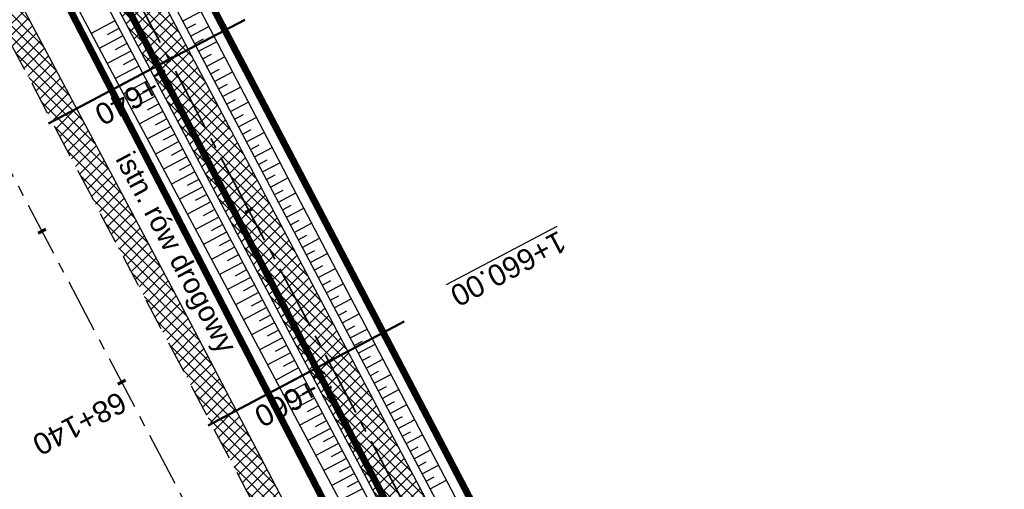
# Model space of a CAD drawing. Header units: metres. Extents: x 7529682 to 7533711, y 5721195 to 5727842.
# Tile 146 of 232: x 7530475 to 7530532, y 5726323 to 5726351. Entities that reach past the tile are written whole.
import ezdxf

# ---------------------------------------------------------------- set-up
doc = ezdxf.new("R2010")
doc.units = ezdxf.units.M
for name, pattern in [('817-dzialki-09-05-04$0$HIDDEN', [0.375, 0.25, -0.125]), ('ACAD_ISO05W100', [33, 24, -3, 0, -3, 0, -3]), ('CENTER', [50.8, 31.75, -6.35, 6.35, -6.35]), ('CENTER2', [28.575, 19.05, -3.175, 3.175, -3.175]), ('HIDDEN', [9.525, 6.35, -3.175])]:
    doc.linetypes.add(name, pattern=pattern)
for name, color, linetype in [('C-DROGI-SYTUACJA', 7, 'Continuous'), ('C-DROGI-SYTUACJA-ETYKIETY', 7, 'Continuous'), ('D-hatch-pobocza', 131, 'Continuous'), ('D-pobocza', 60, 'Continuous'), ('D-rowy', 160, 'Continuous'), ('D-skarpa', 2, 'Continuous'), ('D-skarpa-kreskowanie', 2, 'Continuous')]:
    doc.layers.add(name, color=color, linetype=linetype)
for name, color, linetype, lineweight, true_color in [('D-hatch-ciag-pieszo-rowerowy', 7, 'Continuous', 13, 0xff9f80), ('D-LR-etap-III', 7, '817-dzialki-09-05-04$0$HIDDEN', 50, 0x00008f), ('D-przekroje-pop', 7, 'Continuous', 50, 0x000099)]:
    doc.layers.add(name, color=color, linetype=linetype, lineweight=lineweight, true_color=true_color)
for name, color, linetype, lineweight in [('D-krawędzie', 3, 'Continuous', 30), ('D-obrzeża', 2, 'Continuous', 30), ('D-opisy', 2, 'Continuous', 30), ('D-oś', 10, 'CENTER', 30), ('D-pas-drogowy', 7, 'ACAD_ISO05W100', 50)]:
    doc.layers.add(name, color=color, linetype=linetype, lineweight=lineweight)
doc.layers.add('poprzeczki', color=7, linetype='Continuous', true_color=0x0000c7)
doc.styles.get("Standard").update_dxf_attribs({"font": 'arial.ttf'})
pattern_1 = [(45, (0, 0), (-0.33675960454, 0.33675960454), []), (135, (0, 0), (-0.33675960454, -0.33675960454), [])]

# ---------------------------------------------------------------- blocks, each defined once
blk = doc.blocks.new('AeccTickLine')
at = {"color": 0, "linetype": 'ByBlock', "lineweight": -2}
blk.add_line((0, 1), (0, -1), dxfattribs=at)

msp = doc.modelspace()

# ---------------------------------------------------------------- hatches: boundary and pattern name
at = {"layer": 'D-hatch-ciag-pieszo-rowerowy'}
h = msp.add_hatch(dxfattribs=at)
h.set_pattern_fill('ANSI37', color=256, scale=0.15, style=0)
h.set_pattern_definition(pattern_1)
h.paths.add_polyline_path([(7530404.057, 5726502.584), (7530380.911, 5726546.861), (7530371.746, 5726564.106), (7530368.841, 5726564.244), (7530378.7, 5726545.696), (7530401.842, 5726501.425), (7530423.333, 5726460.444), (7530443.712, 5726421.565), (7530466.681, 5726377.574), (7530482.337, 5726347.963), (7530485.291, 5726347.724), (7530468.894, 5726378.737), (7530445.927, 5726422.724), (7530425.547, 5726461.605)])
h = msp.add_hatch(dxfattribs=at)
h.set_pattern_fill('ANSI37', color=256, scale=0.15, style=0)
h.set_pattern_definition(pattern_1)
edge = h.paths.add_edge_path()
edge.add_line((7530579.999, 5726163.494), (7530582.284, 5726164.519))
edge.add_line((7530582.284, 5726164.519), (7530574.938, 5726178.434))
edge.add_arc((7530619.154, 5726201.777), 50, 202.668, 207.83183, ccw=False)
edge.add_line((7530573.016, 5726182.508), (7530570.15, 5726189.371))
edge.add_arc((7530524.012, 5726170.102), 50, 22.668, 27.59344)
edge.add_line((7530568.325, 5726193.262), (7530565.111, 5726199.411))
edge.add_arc((7530529.661, 5726180.883), 40, 27.59344, 33.13089)
edge.add_line((7530563.158, 5726202.745), (7530555.511, 5726214.462))
edge.add_arc((7530589.008, 5726236.325), 40, 208.44752, 213.13089, ccw=False)
edge.add_line((7530553.837, 5726217.27), (7530543.028, 5726237.223))
edge.add_line((7530543.028, 5726237.223), (7530528.099, 5726266.319))
edge.add_line((7530528.099, 5726266.319), (7530507.524, 5726305.704))
edge.add_line((7530507.524, 5726305.704), (7530488.366, 5726341.909))
edge.add_line((7530488.366, 5726341.909), (7530485.291, 5726347.724))
edge.add_line((7530485.291, 5726347.724), (7530482.337, 5726347.963))
edge.add_line((7530482.337, 5726347.963), (7530486.156, 5726340.739))
edge.add_line((7530486.156, 5726340.739), (7530505.312, 5726304.54))
edge.add_line((7530505.312, 5726304.54), (7530525.878, 5726265.169))
edge.add_line((7530525.878, 5726265.169), (7530540.816, 5726236.057))
edge.add_line((7530540.816, 5726236.057), (7530551.688, 5726215.99))
edge.add_arc((7530586.858, 5726235.044), 40, 208.44752, 213.13089)
edge.add_line((7530553.361, 5726213.182), (7530560.998, 5726201.48))
edge.add_arc((7530527.501, 5726179.618), 40, 27.59344, 33.13089, ccw=False)
edge.add_line((7530562.951, 5726198.146), (7530566.06, 5726192.199))
edge.add_arc((7530521.747, 5726169.039), 50, 22.668, 27.59344, ccw=False)
edge.add_line((7530567.884, 5726188.309), (7530570.753, 5726181.44))
edge.add_arc((7530616.891, 5726200.71), 50, 202.668, 207.83183)
edge.add_line((7530572.675, 5726177.366), (7530579.999, 5726163.494))
at = {"layer": 'D-hatch-pobocza'}
h = msp.add_hatch(dxfattribs=at)
h.set_pattern_fill('ANSI37', color=256, scale=0.15, style=0)
h.set_pattern_definition(pattern_1)
h.paths.add_polyline_path([(7530484.05, 5726334.34), (7530471.92, 5726357.11), (7530458.95, 5726381.07), (7530447.57, 5726403.23), (7530435.55, 5726425.46), (7530424.34, 5726446.96), (7530408.22, 5726477.68), (7530396.72, 5726499.26), (7530381.74, 5726527.87), (7530371.44, 5726547.5), (7530359.58, 5726569.81), (7530349.42, 5726588.72), (7530332.29, 5726621.37), (7530323.72, 5726638.05), (7530306.54, 5726670.82), (7530298.56, 5726686.33), (7530287.26, 5726707.54), (7530284.291, 5726713.261), (7530282.67, 5726712.404), (7530284.501, 5726708.94), (7530291.376, 5726695.94), (7530296.046, 5726687.107), (7530304.464, 5726671.187), (7530316.604, 5726648.181), (7530333.058, 5726617.014), (7530350.004, 5726585.006), (7530367.258, 5726552.316), (7530385.763, 5726517.235), (7530404.054, 5726482.546), (7530421.087, 5726450.182), (7530442.442, 5726409.661), (7530463.421, 5726369.85), (7530489.269, 5726320.828), (7530506.412, 5726288.291), (7530524.315, 5726254.784), (7530540.549, 5726224.891), (7530548.273, 5726210.669), (7530551.697, 5726207.035), (7530543.21, 5726222.9), (7530538.34, 5726232.11), (7530533.7, 5726240.35), (7530511.95, 5726280.97), (7530499.24, 5726305.31)])

# ---------------------------------------------------------------- linework, layer by layer
at = {"layer": 'C-DROGI-SYTUACJA', "color": 10, "linetype": 'CENTER2', "lineweight": 35, "ltscale": 0.2}
msp.add_lwpolyline([(7530444.82, 5726422.144), (7530467.787, 5726378.156), (7530487.261, 5726341.324), (7530506.418, 5726305.122), (7530526.989, 5726265.744), (7530541.922, 5726236.64), (7530552.763, 5726216.63, 0.020438), (7530554.436, 5726213.822), (7530562.078, 5726202.113, -0.024166), (7530564.031, 5726198.778), (7530567.392, 5726192.349, -0.021495), (7530568.851, 5726189.237), (7530572.059, 5726181.558, 0.022535), (7530573.596, 5726178.299), (7530581.269, 5726163.764, 0.096558), (7530584.871, 5726159.294), (7530589.549, 5726155.354, -0.108108), (7530591.633, 5726152.643), (7530599.06, 5726136.869, -0.193566), (7530599.404, 5726130.909), (7530599.097, 5726129.998, 0.223174), (7530599.583, 5726125.774), (7530602.576, 5726120.93, -0.017191)], format="xyb", dxfattribs=at)
at = {"layer": 'D-krawędzie', "linetype": 'HIDDEN', "ltscale": 0.3}
msp.add_lwpolyline([(7530304.464, 5726671.187), (7530316.604, 5726648.181), (7530333.058, 5726617.014), (7530350.004, 5726585.006), (7530367.258, 5726552.316), (7530385.763, 5726517.235), (7530404.054, 5726482.546), (7530421.087, 5726450.182), (7530442.442, 5726409.661), (7530463.421, 5726369.85), (7530489.269, 5726320.828), (7530506.412, 5726288.291), (7530524.315, 5726254.784), (7530540.549, 5726224.891), (7530548.24, 5726210.73)], dxfattribs=at)
at = {"layer": 'D-LR-etap-III', "ltscale": 10, "flags": 128}
msp.add_lwpolyline([(7531750.474, 5723895.103, 0.4, 0.4, 0), (7531750.505, 5723895.13, 0.4, 0.4, 0), (7531682.71, 5724022.92, 0.4, 0.4, 0), (7531619.177, 5724147.204, 0.4, 0.4, 0), (7531592.309, 5724198.489, 0.4, 0.4, 0), (7531553.264, 5724272.919, 0.4, 0.4, 0), (7531504.02, 5724366.79, 0.4, 0.4, 0), (7531482.09, 5724407.62, 0.4, 0.4, 0), (7531412.35, 5724541.183, 0.4, 0.4, 0), (7531388.464, 5724586.93, 0.4, 0.4, 0), (7531345.12, 5724669.94, 0.4, 0.4, 0), (7531127.66, 5725081.67, 0.4, 0.4, 0), (7531059.253, 5725211.041, 0.4, 0.4, 0), (7531008.007, 5725307.954, 0.4, 0.4, 0), (7530964.182, 5725390.836, 0.4, 0.4, 0), (7530914.557, 5725484.684, 0.4, 0.4, 0), (7530865.243, 5725577.494, 0.4, 0.4, 0), (7530840.085, 5725624.059, 0.4, 0.4, 0), (7530802.56, 5725694.925, 0.4, 0.4, 0), (7530755.54, 5725787.51, 0.4, 0.4, 0), (7530708.718, 5725876.303, 0.4, 0.4, 0), (7530695.12, 5725902.09, 0.4, 0.4, 0), (7530642.914, 5726001.078, 0.4, 0.4, 0), (7530634.935, 5726016.147, 0.4, 0.4, 0), (7530610.82, 5726061.93, 0.4, 0.4, 0), (7530610.82, 5726061.93, 0.4, 0.4, 0), (7530607.21, 5726063.51, 0.4, 0.4, 0), (7530597.42, 5726080.68, 0.4, 0.4, 0), (7530591.16, 5726088.44, 0.4, 0.4, 0), (7530581.28, 5726107.21, 0.4, 0.4, 0), (7530571.29, 5726130.56, 0.4, 0.4, 0), (7530549.555, 5726171.527, 0.4, 0.4, 0), (7530531.014, 5726206.474, 0.4, 0.4, 0), (7530516.461, 5726236.017, 0.4, 0.4, 0), (7530500.799, 5726266.141, 0.4, 0.4, 0), (7530491.35, 5726283.94, 0.4, 0.4, 0), (7530482.4, 5726303.41, 0.4, 0.4, 0), (7530482.4, 5726303.41, 0.4, 0.4, 0), (7530450.41, 5726357.28, 0.4, 0.4, 0), (7530397.759, 5726458.5, 0.4, 0.4, 0), (7530334.708, 5726583.665, 0.4, 0.4, 0), (7530303.939, 5726645.168, 0.4, 0.4, 0), (7530300.51, 5726651.778, 0.4, 0.4, 0), (7530289.214, 5726671.967, 0.4, 0.4, 0), (7530281.54, 5726685.57, 0.4, 0.4, 0), (7530261.371, 5726724.163, 0.4, 0.4, 0), (7530254.03, 5726738.21, 0.4, 0.4, 0), (7530197.22, 5726845.06, 0.4, 0.4, 0), (7530194.71, 5726849.15, 0.4, 0.4, 0), (7530195.92, 5726850.75, 0.4, 0.4, 0), (7530170.547, 5726892.961, 0.4, 0.4, 0), (7530143.175, 5726945.066, 0.4, 0.4, 0), (7530105.06, 5727018.32, 0.4, 0.4, 0), (7530100.06, 5727027.16, 0.4, 0.4, 0), (7530062.319, 5727099.625, 0.4, 0.4, 0), (7530015.379, 5727189.42, 0.4, 0.4, 0), (7529983.208, 5727250.207, 0.4, 0.4, 0), (7529953.284, 5727306.747, 0.4, 0.4, 0), (7529900.671, 5727406.159, 0.4, 0.4, 0), (7529890.63, 5727425.131, 0.4, 0.4, 0), (7529875.155, 5727454.426, 0.4, 0.4, 0), (7529857.56, 5727487.787, 0.4, 0.4, 0), (7529835.194, 5727530.193, 0.4, 0.4, 0), (7529811.741, 5727574.662, 0.4, 0.4, 0), (7529792.102, 5727611.923, 0.4, 0.4, 0), (7529768.066, 5727657.47, 0.4, 0.4, 0), (7529755.211, 5727682.131, 0.4, 0.4, 0), (7529753.31, 5727681.13, 0.4, 0.4, 0), (7529739.21, 5727707.77, 0.4, 0.4, 0), (7529735.395, 5727711.252, 0.4, 0.4, 0), (7529725.42, 5727730.2, 0.4, 0.4, 0), (7529723.55, 5727729.88, 0.4, 0.4, 0), (7529695.567, 5727782.932, 0.4, 0.4, 0), (7529717.68, 5727794.024, 0.4, 0.4, 0), (7529736.275, 5727758.647, 0.4, 0.4, 0), (7529736.275, 5727758.647, 0.4, 0.4, 0), (7529744.511, 5727750.406, 0.4, 0.4, 0), (7529744.511, 5727750.406, 0.4, 0.4, 0), (7529750.283, 5727738.55, 0.4, 0.4, 0), (7529777.109, 5727687.569, 0.4, 0.4, 0), (7529796.515, 5727651.33, 0.4, 0.4, 0), (7529814.938, 5727616.793, 0.4, 0.4, 0), (7529839.007, 5727572.304, 0.4, 0.4, 0), (7529860.618, 5727532.509, 0.4, 0.4, 0), (7529882.349, 5727491.504, 0.4, 0.4, 0), (7529904.865, 5727449.096, 0.4, 0.4, 0), (7529920.747, 5727418.885, 0.4, 0.4, 0), (7529946.677, 5727368.547, 0.4, 0.4, 0), (7529972.025, 5727320.573, 0.4, 0.4, 0), (7529987.74, 5727290.153, 0.4, 0.4, 0), (7529996.497, 5727273.662, 0.4, 0.4, 0), (7530017.541, 5727234.203, 0.4, 0.4, 0), (7530033.054, 5727204.864, 0.4, 0.4, 0), (7530051.623, 5727170.223, 0.4, 0.4, 0), (7530069.277, 5727137.016, 0.4, 0.4, 0), (7530089.385, 5727097.534, 0.4, 0.4, 0), (7530109.713, 5727060.747, 0.4, 0.4, 0), (7530136.77, 5727011.64, 0.4, 0.4, 0), (7530162.447, 5726962.744, 0.4, 0.4, 0), (7530187.674, 5726916.992, 0.4, 0.4, 0), (7530207.821, 5726879.335, 0.4, 0.4, 0), (7530230.626, 5726834.519, 0.4, 0.4, 0), (7530262.288, 5726776.618, 0.4, 0.4, 0), (7530277.51, 5726760.213, 0.4, 0.4, 0), (7530286.037, 5726744.107, 0.4, 0.4, 0), (7530288.097, 5726735.884, 0.4, 0.4, 0), (7530290.394, 5726725.047, 0.4, 0.4, 0), (7530296.177, 5726713.583, 0.4, 0.4, 0), (7530302.726, 5726701.182, 0.4, 0.4, 0), (7530325.685, 5726657.466, 0.4, 0.4, 0), (7530343.244, 5726623.649, 0.4, 0.4, 0), (7530360.23, 5726591.747, 0.4, 0.4, 0), (7530383.209, 5726548.059, 0.4, 0.4, 0), (7530406.018, 5726503.606, 0.4, 0.4, 0), (7530427.465, 5726462.62, 0.4, 0.4, 0), (7530447.928, 5726424.388, 0.4, 0.4, 0), (7530471.127, 5726379.921, 0.4, 0.4, 0), (7530490.501, 5726343.033, 0.4, 0.4, 0), (7530509.499, 5726306.733, 0.4, 0.4, 0), (7530529.89, 5726267.244, 0.4, 0.4, 0), (7530543.852, 5726238.99, 0.4, 0.4, 0), (7530554.809, 5726218.944, 0.4, 0.4, 0), (7530559.027, 5726212.223, 0.4, 0.4, 0), (7530563.061, 5726206.41, 0.4, 0.4, 0), (7530566.934, 5726200.464, 0.4, 0.4, 0), (7530569.771, 5726194.902, 0.4, 0.4, 0), (7530571.473, 5726191.282, 0.4, 0.4, 0), (7530572.839, 5726188.025, 0.4, 0.4, 0), (7530575.295, 5726182.035, 0.4, 0.4, 0), (7530579.737, 5726173.306, 0.4, 0.4, 0), (7530583.3, 5726167.41, 0.4, 0.4, 0), (7530593.4, 5726163.33, 0.4, 0.4, 0), (7530598.618, 5726155.264, 0.4, 0.4, 0), (7530608.258, 5726140.497, 0.4, 0.4, 0), (7530603.27, 5726136.83, 0.4, 0.4, 0), (7530606.53, 5726131.84, 0.4, 0.4, 0), (7530604.239, 5726124.217, 0.4, 0.4, 0), (7530605.847, 5726121.63, 0.4, 0.4, 0), (7530608.972, 5726116.164, 0.4, 0.4, 0), (7530618.114, 5726097.791, 0.4, 0.4, 0), (7530651.213, 5726034.96, 0.4, 0.4, 0), (7530670.244, 5725998.611, 0.4, 0.4, 0), (7530698.075, 5725945.953, 0.4, 0.4, 0), (7530716.506, 5725911.305, 0.4, 0.4, 0), (7530735.223, 5725875.667, 0.4, 0.4, 0), (7530752.504, 5725842.155, 0.4, 0.4, 0), (7530778.311, 5725793.501, 0.4, 0.4, 0), (7530797.5, 5725756.382, 0.4, 0.4, 0), (7530812.519, 5725728.289, 0.4, 0.4, 0), (7530820.039, 5725713.16, 0.4, 0.4, 0), (7530822.422, 5725710.194, 0.4, 0.4, 0), (7530833.155, 5725688.801, 0.4, 0.4, 0), (7530849.629, 5725656.159, 0.4, 0.4, 0), (7530867.983, 5725621.964, 0.4, 0.4, 0), (7530872.63, 5725612.888, 0.4, 0.4, 0), (7530880.354, 5725597.595, 0.4, 0.4, 0), (7530883.839, 5725593.389, 0.4, 0.4, 0), (7530891.782, 5725587.763, 0.4, 0.4, 0), (7530895.039, 5725584.281, 0.4, 0.4, 0), (7530897.034, 5725580.941, 0.4, 0.4, 0), (7530900.952, 5725579.946, 0.4, 0.4, 0), (7530904.81, 5725571.977, 0.4, 0.4, 0), (7530903.682, 5725568.566, 0.4, 0.4, 0), (7530908.901, 5725558.845, 0.4, 0.4, 0), (7530910.252, 5725545.672, 0.4, 0.4, 0), (7530912.873, 5725538.646, 0.4, 0.4, 0), (7530945.278, 5725478.464, 0.4, 0.4, 0), (7530959.692, 5725450.246, 0.4, 0.4, 0), (7531002.827, 5725368.192, 0.4, 0.4, 0), (7531044.704, 5725290.314, 0.4, 0.4, 0), (7531064.099, 5725253.213, 0.4, 0.4, 0), (7531083.01, 5725216.678, 0.4, 0.4, 0), (7531113.013, 5725158.466, 0.4, 0.4, 0), (7531137.364, 5725113.071, 0.4, 0.4, 0), (7531150.831, 5725086.712, 0.4, 0.4, 0), (7531159.746, 5725076.641, 0.4, 0.4, 0), (7531166.31, 5725074.58, 0.4, 0.4, 0), (7531172.29, 5725062.58, 0.4, 0.4, 0), (7531170.59, 5725055.606, 0.4, 0.4, 0), (7531173.733, 5725044.081, 0.4, 0.4, 0), (7531215.342, 5724964.86, 0.4, 0.4, 0), (7531238.054, 5724921.685, 0.4, 0.4, 0), (7531262.39, 5724875.283, 0.4, 0.4, 0), (7531295.587, 5724811.266, 0.4, 0.4, 0), (7531348.488, 5724712.363, 0.4, 0.4, 0), (7531363.741, 5724682.684, 0.4, 0.4, 0), (7531366.987, 5724675.865, 0.4, 0.4, 0), (7531382.541, 5724646.111, 0.4, 0.4, 0), (7531401.299, 5724610.875, 0.4, 0.4, 0), (7531428.965, 5724558.862, 0.4, 0.4, 0), (7531449.111, 5724520.398, 0.4, 0.4, 0), (7531477.293, 5724465.831, 0.4, 0.4, 0), (7531500.996, 5724421.113, 0.4, 0.4, 0), (7531512.122, 5724400.549, 0.4, 0.4, 0), (7531513.782, 5724396.757, 0.4, 0.4, 0), (7531526.32, 5724379.39, 0.4, 0.4, 0), (7531566.784, 5724302.736, 0.4, 0.4, 0), (7531578.579, 5724282.775, 0.4, 0.4, 0), (7531584.233, 5724273.111, 0.4, 0.4, 0), (7531590.109, 5724263.508, 0.4, 0.4, 0), (7531593.028, 5724258.771, 0.4, 0.4, 0), (7531595.712, 5724254.227, 0.4, 0.4, 0), (7531601.66, 5724243.898, 0.4, 0.4, 0), (7531606.098, 5724235.986, 0.4, 0.4, 0), (7531609.382, 5724230.799, 0.4, 0.4, 0), (7531611.58, 5724227.671, 0.4, 0.4, 0), (7531612.708, 5724225.864, 0.4, 0.4, 0), (7531618.665, 5724214.481, 0.4, 0.4, 0), (7531619.886, 5724212.334, 0.4, 0.4, 0), (7531620.932, 5724210.787, 0.4, 0.4, 0), (7531623.519, 5724207.112, 0.4, 0.4, 0), (7531626.144, 5724203.613, 0.4, 0.4, 0), (7531632.023, 5724196.486, 0.4, 0.4, 0), (7531653.949, 5724152.618, 0.4, 0.4, 0), (7531656.751, 5724143.104, 0.4, 0.4, 0), (7531659.614, 5724133.255, 0.4, 0.4, 0), (7531661.627, 5724128.646, 0.4, 0.4, 0.010938), (7531674.315, 5724101.435, 0.4, 0.4, 0), (7531685.138, 5724081.408, 0.4, 0.4, 0), (7531692.16, 5724066.277, 0.4, 0.4, 0), (7531699.662, 5724051.388, 0.4, 0.4, 0), (7531704.481, 5724040.809, 0.4, 0.4, 0), (7531704.481, 5724040.809, 0.4, 0.4, 0), (7531704.401, 5724037.369, 0.4, 0.4, 0), (7531720.384, 5724003.441, 0.4, 0.4, 0), (7531728.799, 5723986.206, 0.4, 0.4, 0), (7531733.238, 5723977.193, 0.4, 0.4, 0), (7531736.75, 5723969.505, 0.4, 0.4, 0), (7531737.336, 5723968.519, 0.4, 0.4, 0), (7531738.285, 5723967.699, 0.4, 0.4, 0), (7531742.181, 5723962.346, 0.4, 0.4, 0), (7531744.286, 5723958.616, 0.4, 0.4, 0), (7531755.393, 5723944.193, 0.4, 0.4, 0), (7531758.69, 5723936.76, 0.4, 0.4, 0), (7531780.08, 5723929.25, 0.4, 0.4, 0), (7531792.612, 5723906.338, 0.4, 0.4, 0), (7531792.612, 5723906.338, 0.4, 0.4, 0), (7531756.962, 5723883.055, 0.4, 0.4, 0), (7531750.46, 5723895.13, 0.4, 0.4, 0), (7531750.46, 5723895.13, 0, 0, 0)], format="xyseb", dxfattribs=at)
at = {"layer": 'D-obrzeża'}
for points in [[(7530445.927, 5726422.724), (7530468.894, 5726378.737), (7530488.366, 5726341.909), (7530507.524, 5726305.704), (7530528.099, 5726266.319), (7530543.028, 5726237.223), (7530553.837, 5726217.27, 0.020438), (7530555.511, 5726214.462), (7530563.158, 5726202.745, -0.024166), (7530565.111, 5726199.411), (7530568.325, 5726193.262, -0.021495), (7530570.15, 5726189.371), (7530573.016, 5726182.508, 0.022535), (7530574.938, 5726178.434), (7530582.467, 5726164.173, 0.144123), (7530586.407, 5726160.127), (7530591.402, 5726157.316, -0.143266), (7530593.364, 5726155.308), (7530594.228, 5726153.684)], [(7530443.712, 5726421.565), (7530466.681, 5726377.574), (7530486.156, 5726340.739), (7530505.312, 5726304.54), (7530525.878, 5726265.169), (7530540.816, 5726236.057), (7530551.688, 5726215.99, 0.020438), (7530553.361, 5726213.182), (7530560.998, 5726201.48, -0.024166), (7530562.951, 5726198.146), (7530566.06, 5726192.199, -0.021495), (7530567.884, 5726188.309), (7530570.753, 5726181.44, 0.022535), (7530572.675, 5726177.366), (7530580.714, 5726162.138, 0.101584), (7530584.546, 5726157.479), (7530584.686, 5726157.365, -0.100735), (7530588.495, 5726152.75), (7530588.874, 5726152.037)]]:
    msp.add_lwpolyline(points, format="xyb", dxfattribs=at)
at = {"layer": 'D-oś', "ltscale": 0.1}
msp.add_lwpolyline([(7530594.845, 5726110.895), (7530540.21, 5726214.45), (7530503.32, 5726286.651), (7530486.173, 5726319.196), (7530460.325, 5726368.218), (7530439.346, 5726408.03), (7530417.989, 5726448.552), (7530400.958, 5726480.914), (7530382.667, 5726515.602), (7530364.162, 5726550.682), (7530346.91, 5726583.371), (7530329.964, 5726615.378), (7530313.508, 5726646.548), (7530301.37, 5726669.551)], dxfattribs=at)
at = {"layer": 'D-pas-drogowy', "ltscale": 0.2, "flags": 128}
msp.add_lwpolyline([(7531633.019, 5724182.834, 0.4, 0.4, 0), (7531617.559, 5724211.608, 0.4, 0.4, 0), (7531566.784, 5724302.736, 0.4, 0.4, 0), (7531538.419, 5724356.47, 0.4, 0.4, 0), (7531526.32, 5724379.39, 0.4, 0.4, 0), (7531516.102, 5724393.607, 0.4, 0.4, 0.001485), (7531513.78, 5724396.838, 0.4, 0.4, 0), (7531501.87, 5724413.41, 0.4, 0.4, 0), (7531474.926, 5724464.508, 0.4, 0.4, 0), (7531446.2, 5724518.992, 0.4, 0.4, 0), (7531424.962, 5724559.262, 0.4, 0.4, 0), (7531398.444, 5724609.566, 0.4, 0.4, 0), (7531379.647, 5724645.216, 0.4, 0.4, 0), (7531365.23, 5724672.56, 0.4, 0.4, 0), (7531341.306, 5724717.915, 0.4, 0.4, 0), (7531312.9, 5724771.789, 0.4, 0.4, 0), (7531292.591, 5724810.307, 0.4, 0.4, 0), (7531259.392, 5724873.271, 0.4, 0.4, 0), (7531233.74, 5724921.923, 0.4, 0.4, 0), (7531203.073, 5724980.092, 0.4, 0.4, 0), (7531173.471, 5725036.225, 0.4, 0.4, 0), (7531168.27, 5725046.09, 0.4, 0.4, 0), (7531172.29, 5725062.58, 0.4, 0.4, 0), (7531166.31, 5725074.58, 0.4, 0.4, 0), (7531150.32, 5725079.6, 0.4, 0.4, 0), (7531141.5, 5725096.43, 0.4, 0.4, 0), (7531109.312, 5725157.814, 0.4, 0.4, 0), (7531086.641, 5725201.048, 0.4, 0.4, 0), (7531059.198, 5725253.384, 0.4, 0.4, 0), (7531028.207, 5725312.489, 0.4, 0.4, 0), (7530999.105, 5725367.99, 0.4, 0.4, 0), (7530956.248, 5725449.725, 0.4, 0.4, 0), (7530924.398, 5725510.464, 0.4, 0.4, 0), (7530897.51, 5725561.74, 0.4, 0.4, 0), (7530894.46, 5725566.14, 0.4, 0.4, 0), (7530892.16, 5725570.49, 0.4, 0.4, 0), (7530869.363, 5725613.307, 0.4, 0.4, 0), (7530861.694, 5725627.705, 0.4, 0.4, 0), (7530852.74, 5725644.52, 0.4, 0.4, 0), (7530831.51, 5725684.2, 0.4, 0.4, 0), (7530811.13, 5725722.52, 0.4, 0.4, 0), (7530792.348, 5725757.941, 0.4, 0.4, 0), (7530768.03, 5725803.8, 0.4, 0.4, 0), (7530748.769, 5725840.179, 0.4, 0.4, 0), (7530727.7, 5725879.97, 0.4, 0.4, 0), (7530712.098, 5725909.545, 0.4, 0.4, 0), (7530693.644, 5725944.645, 0.4, 0.4, 0), (7530665.702, 5725997.539, 0.4, 0.4, 0), (7530641.76, 5726042.88, 0.4, 0.4, 0), (7530616.5, 5726091.48, 0.4, 0.4, 0), (7530604.628, 5726114.32, 0.4, 0.4, -0.007763), (7530602.5, 5726118.43, 0.4, 0.4, 0), (7530603.992, 5726123.395, 0.4, 0.4, 0), (7530606.53, 5726131.84, 0.4, 0.4, 0), (7530603.27, 5726136.83, 0.4, 0.4, 0), (7530593.776, 5726151.369, 0.4, 0.4, 0), (7530590.203, 5726156.84, 0.4, 0.4, 0), (7530583.3, 5726167.41, 0.4, 0.4, 0), (7530580.578, 5726170.428, 0.4, 0.4, 0), (7530575.85, 5726175.67, 0.4, 0.4, 0), (7530569.01, 5726186.66, 0.4, 0.4, 0), (7530562.555, 5726199.189, 0.4, 0.4, 0), (7530555.67, 5726211.39, 0.4, 0.4, 0), (7530548.29, 5726224.23, 0.4, 0.4, 0), (7530540.58, 5726237.71, 0.4, 0.4, 0), (7530532.68, 5726252.65, 0.4, 0.4, 0), (7530524.06, 5726269.35, 0.4, 0.4, 0), (7530502.82, 5726309.91, 0.4, 0.4, 0), (7530488.83, 5726336.63, 0.4, 0.4, 0), (7530466.03, 5726380.16, 0.4, 0.4, 0), (7530438.47, 5726432.77, 0.4, 0.4, 0), (7530424.53, 5726459.09, 0.4, 0.4, 0), (7530401.63, 5726502.97, 0.4, 0.4, 0), (7530383.38, 5726538.06, 0.4, 0.4, 0), (7530353.97, 5726593.52, 0.4, 0.4, 0), (7530338.47, 5726622.74, 0.4, 0.4, 0), (7530322.01, 5726653.88, 0.4, 0.4, 0), (7530297.54, 5726700.33, 0.4, 0.4, 0), (7530287.38, 5726719.6, 0.4, 0.4, 0), (7530285.95, 5726722.316, 0.4, 0.4, 0), (7530280.26, 5726733.12, 0.4, 0.4, 0), (7530266.73, 5726758.74, 0.4, 0.4, 0), (7530260.42, 5726770.47, 0.4, 0.4, 0), (7530253.25, 5726783.82, 0.4, 0.4, 0), (7530244.95, 5726799.33, 0.4, 0.4, 0), (7530239.39, 5726808.49, 0.4, 0.4, 0), (7530238.29, 5726807.9, 0.4, 0.4, 0), (7530218.11, 5726850.67, 0.4, 0.4, 0), (7530175.907, 5726928.168, 0.4, 0.4, 0), (7530096.68, 5727076.15, 0.4, 0.4, 0), (7530094.68, 5727079.89, 0.4, 0.4, 0), (7530064.597, 5727135.523, 0.4, 0.4, 0), (7530046.731, 5727168.892, 0.4, 0.4, 0), (7530025.803, 5727208.461, 0.4, 0.4, 0), (7530012.847, 5727232.979, 0.4, 0.4, 0), (7529994.15, 5727268.45, 0.4, 0.4, 0), (7529981.671, 5727291.93, 0.4, 0.4, 0), (7529949.89, 5727351.73, 0.4, 0.4, 0), (7529924.75, 5727399.03, 0.4, 0.4, 0), (7529915.516, 5727417.1, 0.4, 0.4, 0), (7529885.83, 5727475.19, 0.4, 0.4, 0), (7529862.56, 5727519.97, 0.4, 0.4, 0), (7529852.985, 5727538.191, 0.4, 0.4, 0), (7529836.513, 5727569.511, 0.4, 0.4, 0), (7529815.369, 5727609.141, 0.4, 0.4, 0), (7529792.795, 5727651.247, 0.4, 0.4, 0), (7529774.199, 5727685.858, 0.4, 0.4, 0), (7529746.966, 5727736.059, 0.4, 0.4, 0), (7529733.92, 5727757.62, 0.4, 0.4, 0), (7529708.607, 5727806.389, 0.4, 0.4, 0), (7529688.492, 5727796.345, 0.4, 0.4, 0), (7529723.55, 5727729.88, 0.4, 0.4, 0), (7529725.42, 5727730.2, 0.4, 0.4, 0), (7529735.38, 5727711.28, 0.4, 0.4, 0), (7529739.21, 5727707.77, 0.4, 0.4, 0), (7529753.31, 5727681.13, 0.4, 0.4, 0), (7529755.178, 5727682.114, 0.4, 0.4, 0), (7529792.102, 5727611.923, 0.4, 0.4, 0), (7529811.741, 5727574.662, 0.4, 0.4, 0), (7529835.194, 5727530.193, 0.4, 0.4, 0), (7529857.56, 5727487.787, 0.4, 0.4, 0), (7529875.155, 5727454.426, 0.4, 0.4, 0), (7529890.63, 5727425.131, 0.4, 0.4, 0), (7529900.671, 5727406.159, 0.4, 0.4, 0), (7529953.284, 5727306.747, 0.4, 0.4, 0), (7529983.208, 5727250.207, 0.4, 0.4, 0), (7530015.379, 5727189.42, 0.4, 0.4, 0), (7530062.319, 5727099.625, 0.4, 0.4, 0), (7530100.06, 5727027.16, 0.4, 0.4, 0), (7530105.06, 5727018.32, 0.4, 0.4, 0), (7530143.175, 5726945.066, 0.4, 0.4, 0), (7530170.547, 5726892.961, 0.4, 0.4, 0), (7530195.92, 5726850.75, 0.4, 0.4, 0), (7530194.71, 5726849.15, 0.4, 0.4, 0), (7530197.22, 5726845.06, 0.4, 0.4, 0), (7530254.03, 5726738.21, 0.4, 0.4, 0), (7530261.371, 5726724.163, 0.4, 0.4, 0), (7530281.54, 5726685.57, 0.4, 0.4, 0), (7530289.214, 5726671.967, 0.4, 0.4, 0), (7530300.51, 5726651.778, 0.4, 0.4, 0), (7530303.939, 5726645.168, 0.4, 0.4, 0), (7530334.708, 5726583.665, 0.4, 0.4, 0), (7530397.759, 5726458.5, 0.4, 0.4, 0), (7530450.41, 5726357.28, 0.4, 0.4, 0), (7530482.4, 5726303.41, 0.4, 0.4, 0), (7530483.688, 5726301.003, 0.4, 0.4, 0), (7530491.35, 5726283.94, 0.4, 0.4, 0), (7530512.67, 5726243.78, 0.4, 0.4, 0), (7530529.43, 5726209.46, 0.4, 0.4, 0), (7530571.29, 5726130.56, 0.4, 0.4, 0), (7530581.28, 5726107.21, 0.4, 0.4, 0), (7530591.16, 5726088.44, 0.4, 0.4, 0), (7530597.42, 5726080.68, 0.4, 0.4, 0), (7530607.21, 5726063.51, 0.4, 0.4, 0), (7530610.82, 5726061.93, 0.4, 0.4, 0), (7530634.935, 5726016.147, 0.4, 0.4, 0), (7530642.914, 5726001.078, 0.4, 0.4, 0), (7530695.12, 5725902.09, 0.4, 0.4, 0), (7530708.718, 5725876.303, 0.4, 0.4, 0), (7530755.54, 5725787.51, 0.4, 0.4, 0), (7530802.56, 5725694.925, 0.4, 0.4, 0), (7530840.085, 5725624.059, 0.4, 0.4, 0), (7530865.243, 5725577.494, 0.4, 0.4, 0), (7530914.557, 5725484.684, 0.4, 0.4, 0), (7530964.182, 5725390.836, 0.4, 0.4, 0), (7531008.007, 5725307.954, 0.4, 0.4, 0), (7531059.253, 5725211.041, 0.4, 0.4, 0), (7531127.66, 5725081.67, 0.4, 0.4, 0), (7531345.12, 5724669.94, 0.4, 0.4, 0), (7531388.464, 5724586.93, 0.4, 0.4, 0), (7531412.35, 5724541.183, 0.4, 0.4, 0), (7531482.09, 5724407.62, 0.4, 0.4, 0), (7531504.02, 5724366.79, 0.4, 0.4, 0), (7531519.374, 5724337.52, 0.4, 0.4, 0), (7531563.749, 5724252.932, 0.4, 0.4, 0), (7531602.175, 5724179.681, 0.4, 0.4, 0), (7531619.177, 5724147.204, 0.4, 0.4, 0), (7531625.038, 5724135.635, 0.4, 0.4, 0), (7531656.796, 5724073.316, 0.4, 0.4, 0), (7531675.12, 5724037.36, 0.4, 0.4, 0), (7531682.71, 5724022.92, 0.4, 0.4, 0), (7531705.565, 5723979.811, 0.4, 0.4, 0), (7531736.606, 5723921.262, 0.4, 0.4, 0), (7531750.46, 5723895.13, 0.4, 0.4, 0), (7531740.77, 5723886.56, 0.4, 0.4, 0), (7531732.86, 5723885, 0.4, 0.4, 0), (7531722.18, 5723887.77, 0.4, 0.4, 0), (7531729.87, 5723862.17, 0.4, 0.4, 0), (7531742.92, 5723861.93, 0.4, 0.4, 0), (7531763.71, 5723859.52, 0.4, 0.4, 0), (7531768.42, 5723854.12, 0.4, 0.4, 0), (7531787.42, 5723817.97, 0.4, 0.4, 0), (7531795.57, 5723809.82, 0.4, 0.4, 0), (7531816.347, 5723819.85, 0.4, 0.4, 0), (7531816.347, 5723819.85, 0.4, 0.4, 0), (7531805.06, 5723843.23, 0.4, 0.4, 0), (7531803.61, 5723886.23, 0.4, 0.4, 0), (7531803.61, 5723886.23, 0.4, 0.4, 0), (7531780.08, 5723929.25, 0.4, 0.4, 0), (7531758.69, 5723936.76, 0.4, 0.4, 0), (7531749.359, 5723946.412, 0.4, 0.4, 0), (7531742.71, 5723953.29, 0.4, 0.4, 0), (7531735.177, 5723967.878, 0.4, 0.4, 0), (7531722.37, 5723992.68, 0.4, 0.4, 0), (7531705.042, 5724030.886, 0.4, 0.4, 0), (7531699.47, 5724043.17, 0.4, 0.4, 0), (7531692.69, 5724058.11, 0.4, 0.4, 0), (7531679.672, 5724084.017, 0.4, 0.4, 0), (7531674.55, 5724094.21, 0.4, 0.4, 0), (7531666.633, 5724114.003, 0.4, 0.4, 0), (7531649, 5724153.82, 0.4, 0.4, 0), (7531641.49, 5724149.34, 0.4, 0.4, 0), (7531626.04, 5724179.34, 0.4, 0.4, 0), (7531633.03, 5724182.84, 0, 0, 0)], format="xyseb", dxfattribs=at)
at = {"layer": 'D-pobocza'}
msp.add_lwpolyline([(7530548.273, 5726210.669), (7530551.697, 5726207.035), (7530543.21, 5726222.9), (7530538.34, 5726232.11), (7530533.7, 5726240.35), (7530511.95, 5726280.97), (7530499.24, 5726305.31), (7530484.05, 5726334.34), (7530471.92, 5726357.11), (7530458.95, 5726381.07), (7530447.57, 5726403.23), (7530435.55, 5726425.46), (7530424.34, 5726446.96), (7530408.22, 5726477.68), (7530396.72, 5726499.26), (7530381.74, 5726527.87), (7530371.44, 5726547.5), (7530359.58, 5726569.81), (7530349.42, 5726588.72), (7530332.29, 5726621.37), (7530323.72, 5726638.05), (7530306.54, 5726670.82)], dxfattribs=at)
for points in [[(7530324.032, 5726655.814), (7530341.472, 5726622.699), (7530358.39, 5726590.299), (7530381.354, 5726547.095), (7530404.5, 5726502.816), (7530425.99, 5726461.837), (7530446.37, 5726422.955), (7530469.336, 5726378.97), (7530488.808, 5726342.142), (7530507.967, 5726305.936), (7530528.543, 5726266.549), (7530543.47, 5726237.456), (7530554.277, 5726217.509, 0.020438), (7530555.929, 5726214.736), (7530563.577, 5726203.019, -0.024166), (7530565.554, 5726199.643), (7530568.768, 5726193.493, -0.021495), (7530570.611, 5726189.564), (7530573.478, 5726182.701, 0.022535), (7530575.38, 5726178.667), (7530582.909, 5726164.407)], [(7530320.936, 5726654.183), (7530338.372, 5726621.074), (7530355.294, 5726588.668), (7530378.258, 5726545.463), (7530401.399, 5726501.193), (7530422.89, 5726460.212), (7530443.269, 5726421.333), (7530466.238, 5726377.342), (7530485.714, 5726340.506), (7530504.869, 5726304.308), (7530525.434, 5726264.939), (7530540.374, 5726235.824), (7530551.248, 5726215.751, 0.020438), (7530552.942, 5726212.908), (7530560.579, 5726201.207, -0.024166), (7530562.508, 5726197.914), (7530565.617, 5726191.967, -0.021495), (7530567.423, 5726188.116), (7530570.292, 5726181.248, 0.022535), (7530572.232, 5726177.133), (7530572.779, 5726176.098)]]:
    msp.add_lwpolyline(points, format="xyb", dxfattribs=at)
at = {"layer": 'D-przekroje-pop'}
for points in [[(7530487.876, 5726350.859), (7530483.455, 5726348.522), (7530476.383, 5726344.782)], [(7530497.227, 5726333.181), (7530492.807, 5726330.843), (7530485.736, 5726327.101)]]:
    msp.add_lwpolyline(points, dxfattribs=at)
at = {"layer": 'D-rowy', "linetype": 'HIDDEN', "ltscale": 0.1, "const_width": 0.4, "flags": 128}
msp.add_lwpolyline([(7530551.499, 5726212.267), (7530543.597, 5726226.236), (7530531.122, 5726249.92), (7530513.079, 5726284.072), (7530493.258, 5726321.227), (7530474.307, 5726357.907), (7530450.222, 5726402.72), (7530429.968, 5726441.454), (7530407.859, 5726483.738), (7530388.275, 5726520.931), (7530367.428, 5726560.809), (7530342.591, 5726608.109), (7530323.482, 5726644.276), (7530301.727, 5726686.325), (7530278.863, 5726729.805), (7530276.238, 5726736.773), (7530276.238, 5726736.773)], dxfattribs=at)
at = {"layer": 'D-skarpa', "linetype": 'Continuous'}
msp.add_lwpolyline([(7530446.658, 5726425.202, 0.00053), (7530467.502, 5726385.316), (7530469.794, 5726380.872), (7530470.471, 5726379.557), (7530472.123, 5726376.465), (7530474.475, 5726372.053), (7530476.742, 5726367.596), (7530479.076, 5726363.173), (7530481.419, 5726358.757), (7530483.743, 5726354.329), (7530486.059, 5726349.898), (7530489.837, 5726342.685), (7530490.699, 5726341.041), (7530506.95, 5726310.042), (7530508.829, 5726306.398), (7530509.203, 5726305.562), (7530511.355, 5726301.044), (7530529.219, 5726266.909)], format="xyb", dxfattribs=at)
msp.add_lwpolyline([(7530456.996, 5726391.111), (7530459.24, 5726386.642), (7530461.586, 5726382.227), (7530464.546, 5726376.463), (7530466.184, 5726373.325), (7530468.497, 5726368.892), (7530471.095, 5726364.61), (7530475.827, 5726355.8), (7530478.18, 5726351.388), (7530484.351, 5726339.785), (7530485.225, 5726338.144), (7530503.598, 5726303.63), (7530504.009, 5726302.848), (7530520.287, 5726271.864)], dxfattribs=at)
at = {"layer": 'D-skarpa-kreskowanie', "linetype": 'Continuous'}
for p, q in [((7530484.24, 5726350.782, 107.694), (7530485.303, 5726351.344, 106.892)), ((7530480.275, 5726350.792, 107.565), (7530478.887, 5726350.058, 106.518)), ((7530484.474, 5726350.34, 107.694), (7530485.004, 5726350.62, 107.294)), ((7530480.743, 5726349.908, 107.564), (7530479.357, 5726349.175, 106.519)), ((7530480.509, 5726350.35, 107.564), (7530479.816, 5726349.983, 107.041)), ((7530484.707, 5726349.898, 107.694), (7530485.766, 5726350.458, 106.895)), ((7530480.977, 5726349.466, 107.564), (7530480.284, 5726349.1, 107.042)), ((7530484.941, 5726349.456, 107.693), (7530485.469, 5726349.735, 107.295)), ((7530485.175, 5726349.014, 107.693), (7530486.23, 5726349.572, 106.898)), ((7530481.21, 5726349.024, 107.564), (7530479.827, 5726348.292, 106.52)), ((7530485.408, 5726348.572, 107.693), (7530485.935, 5726348.85, 107.296)), ((7530481.444, 5726348.582, 107.564), (7530480.753, 5726348.216, 107.042)), ((7530485.642, 5726348.13, 107.693), (7530486.694, 5726348.686, 106.9)), ((7530481.678, 5726348.14, 107.564), (7530480.296, 5726347.409, 106.522)), ((7530481.911, 5726347.698, 107.563), (7530481.221, 5726347.333, 107.043)), ((7530485.876, 5726347.688, 107.693), (7530486.401, 5726347.965, 107.297)), ((7530486.11, 5726347.246, 107.693), (7530487.158, 5726347.8, 106.902)), ((7530482.145, 5726347.256, 107.563), (7530480.766, 5726346.527, 106.523)), ((7530486.343, 5726346.804, 107.692), (7530486.866, 5726347.08, 107.298)), ((7530482.379, 5726346.814, 107.563), (7530481.69, 5726346.449, 107.043)), ((7530486.577, 5726346.362, 107.692), (7530487.622, 5726346.914, 106.904)), ((7530482.613, 5726346.372, 107.563), (7530481.235, 5726345.644, 106.524)), ((7530482.846, 5726345.93, 107.563), (7530482.158, 5726345.566, 107.044)), ((7530486.811, 5726345.92, 107.692), (7530487.332, 5726346.195, 107.299)), ((7530487.044, 5726345.478, 107.692), (7530488.086, 5726346.028, 106.907)), ((7530483.08, 5726345.488, 107.562), (7530481.705, 5726344.761, 106.525)), ((7530487.278, 5726345.036, 107.692), (7530487.798, 5726345.311, 107.3)), ((7530483.314, 5726345.046, 107.562), (7530482.627, 5726344.683, 107.044)), ((7530487.512, 5726344.594, 107.692), (7530488.55, 5726345.142, 106.909)), ((7530483.547, 5726344.604, 107.562), (7530482.174, 5726343.878, 106.527)), ((7530483.781, 5726344.162, 107.562), (7530483.095, 5726343.799, 107.045)), ((7530487.745, 5726344.152, 107.691), (7530488.264, 5726344.426, 107.301)), ((7530487.979, 5726343.71, 107.691), (7530489.014, 5726344.257, 106.911)), ((7530484.015, 5726343.72, 107.562), (7530482.644, 5726342.995, 106.528)), ((7530488.213, 5726343.268, 107.691), (7530488.729, 5726343.541, 107.302)), ((7530484.248, 5726343.278, 107.562), (7530483.564, 5726342.916, 107.045)), ((7530488.447, 5726342.826, 107.691), (7530489.478, 5726343.371, 106.913)), ((7530484.482, 5726342.836, 107.561), (7530483.114, 5726342.112, 106.529)), ((7530484.716, 5726342.394, 107.561), (7530484.032, 5726342.032, 107.046)), ((7530488.68, 5726342.384, 107.691), (7530489.195, 5726342.656, 107.303)), ((7530488.914, 5726341.942, 107.691), (7530489.942, 5726342.485, 106.916)), ((7530484.95, 5726341.952, 107.561), (7530483.583, 5726341.229, 106.531)), ((7530485.183, 5726341.51, 107.561), (7530484.501, 5726341.149, 107.046)), ((7530489.148, 5726341.5, 107.69), (7530489.661, 5726341.771, 107.303)), ((7530489.382, 5726341.058, 107.69), (7530490.406, 5726341.6, 106.918)), ((7530485.417, 5726341.068, 107.561), (7530484.053, 5726340.346, 106.532)), ((7530489.616, 5726340.616, 107.69), (7530490.127, 5726340.886, 107.304)), ((7530489.849, 5726340.174, 107.69), (7530490.87, 5726340.714, 106.92)), ((7530485.885, 5726340.184, 107.56), (7530484.523, 5726339.463, 106.533)), ((7530485.651, 5726340.626, 107.561), (7530484.969, 5726340.265, 107.047)), ((7530486.118, 5726339.742, 107.56), (7530485.438, 5726339.382, 107.047)), ((7530490.083, 5726339.732, 107.69), (7530490.593, 5726340.002, 107.305)), ((7530490.317, 5726339.29, 107.689), (7530491.334, 5726339.828, 106.922)), ((7530486.352, 5726339.3, 107.56), (7530484.993, 5726338.58, 106.535)), ((7530490.551, 5726338.848, 107.689), (7530491.059, 5726339.117, 107.306)), ((7530490.785, 5726338.406, 107.689), (7530491.799, 5726338.943, 106.924)), ((7530486.82, 5726338.416, 107.56), (7530485.463, 5726337.698, 106.536)), ((7530486.586, 5726338.858, 107.56), (7530485.907, 5726338.498, 107.048)), ((7530487.054, 5726337.974, 107.56), (7530486.376, 5726337.615, 107.048)), ((7530491.019, 5726337.964, 107.689), (7530491.525, 5726338.232, 107.307)), ((7530491.253, 5726337.522, 107.689), (7530492.263, 5726338.057, 106.927)), ((7530487.288, 5726337.532, 107.559), (7530485.933, 5726336.815, 106.537)), ((7530491.487, 5726337.08, 107.689), (7530491.991, 5726337.347, 107.308)), ((7530487.755, 5726336.648, 107.559), (7530486.402, 5726335.932, 106.539)), ((7530487.522, 5726337.09, 107.559), (7530486.845, 5726336.732, 107.049)), ((7530491.72, 5726336.638, 107.688), (7530492.727, 5726337.171, 106.929)), ((7530487.989, 5726336.206, 107.559), (7530487.313, 5726335.848, 107.049)), ((7530491.954, 5726336.196, 107.688), (7530492.457, 5726336.462, 107.309)), ((7530492.188, 5726335.754, 107.688), (7530493.192, 5726336.286, 106.931)), ((7530488.223, 5726335.764, 107.559), (7530486.872, 5726335.049, 106.54)), ((7530492.422, 5726335.313, 107.688), (7530492.923, 5726335.578, 107.31)), ((7530488.457, 5726335.322, 107.559), (7530487.782, 5726334.965, 107.05)), ((7530492.656, 5726334.871, 107.688), (7530493.656, 5726335.4, 106.933)), ((7530488.691, 5726334.88, 107.558), (7530487.342, 5726334.167, 106.541)), ((7530488.925, 5726334.438, 107.558), (7530488.251, 5726334.082, 107.05)), ((7530492.89, 5726334.429, 107.688), (7530493.389, 5726334.693, 107.311)), ((7530493.124, 5726333.987, 107.687), (7530494.12, 5726334.514, 106.936)), ((7530489.159, 5726333.996, 107.558), (7530487.812, 5726333.284, 106.543)), ((7530493.357, 5726333.545, 107.687), (7530493.855, 5726333.808, 107.312)), ((7530489.392, 5726333.555, 107.558), (7530488.72, 5726333.199, 107.051)), ((7530493.591, 5726333.103, 107.687), (7530494.585, 5726333.629, 106.938)), ((7530489.626, 5726333.113, 107.558), (7530488.282, 5726332.401, 106.544)), ((7530489.86, 5726332.671, 107.558), (7530489.189, 5726332.315, 107.051)), ((7530493.825, 5726332.661, 107.687), (7530494.321, 5726332.923, 107.313)), ((7530494.059, 5726332.219, 107.687), (7530495.049, 5726332.743, 106.94)), ((7530490.094, 5726332.229, 107.557), (7530488.752, 5726331.519, 106.545)), ((7530494.293, 5726331.777, 107.687), (7530494.787, 5726332.039, 107.314)), ((7530490.328, 5726331.787, 107.557), (7530489.657, 5726331.432, 107.052)), ((7530494.527, 5726331.335, 107.686), (7530495.513, 5726331.857, 106.942)), ((7530490.562, 5726331.345, 107.557), (7530489.222, 5726330.636, 106.546)), ((7530490.796, 5726330.903, 107.557), (7530490.126, 5726330.549, 107.052)), ((7530494.761, 5726330.893, 107.686), (7530495.253, 5726331.154, 107.315)), ((7530494.994, 5726330.451, 107.686), (7530495.978, 5726330.972, 106.944)), ((7530491.029, 5726330.461, 107.557), (7530489.692, 5726329.753, 106.548)), ((7530491.263, 5726330.019, 107.557), (7530490.595, 5726329.665, 107.052)), ((7530495.228, 5726330.009, 107.686), (7530495.719, 5726330.269, 107.316)), ((7530495.462, 5726329.567, 107.686), (7530496.442, 5726330.086, 106.947)), ((7530491.497, 5726329.577, 107.556), (7530490.162, 5726328.87, 106.549)), ((7530491.731, 5726329.135, 107.556), (7530491.064, 5726328.782, 107.053)), ((7530495.696, 5726329.125, 107.686), (7530496.185, 5726329.384, 107.317)), ((7530495.93, 5726328.683, 107.685), (7530496.906, 5726329.2, 106.949)), ((7530491.965, 5726328.693, 107.556), (7530490.632, 5726327.988, 106.55)), ((7530492.199, 5726328.251, 107.556), (7530491.533, 5726327.899, 107.053)), ((7530496.164, 5726328.242, 107.685), (7530496.651, 5726328.499, 107.318)), ((7530496.398, 5726327.8, 107.685), (7530497.371, 5726328.314, 106.951)), ((7530492.433, 5726327.809, 107.556), (7530491.102, 5726327.105, 106.552)), ((7530496.631, 5726327.358, 107.685), (7530497.117, 5726327.615, 107.319)), ((7530496.865, 5726326.916, 107.685), (7530497.835, 5726327.429, 106.953)), ((7530492.9, 5726326.925, 107.555), (7530491.571, 5726326.222, 106.553)), ((7530492.666, 5726327.367, 107.556), (7530492.001, 5726327.015, 107.054)), ((7530493.134, 5726326.484, 107.555), (7530492.47, 5726326.132, 107.054)), ((7530497.099, 5726326.474, 107.685), (7530497.583, 5726326.73, 107.32)), ((7530497.333, 5726326.032, 107.684), (7530498.299, 5726326.543, 106.956)), ((7530493.368, 5726326.042, 107.555), (7530492.041, 5726325.34, 106.554)), ((7530497.567, 5726325.59, 107.684), (7530498.049, 5726325.845, 107.32)), ((7530497.801, 5726325.148, 107.684), (7530498.764, 5726325.657, 106.958)), ((7530493.836, 5726325.158, 107.555), (7530492.511, 5726324.457, 106.556)), ((7530493.602, 5726325.6, 107.555), (7530492.939, 5726325.249, 107.055)), ((7530494.07, 5726324.716, 107.555), (7530493.408, 5726324.366, 107.055)), ((7530498.035, 5726324.706, 107.684), (7530498.515, 5726324.96, 107.321)), ((7530498.268, 5726324.264, 107.684), (7530499.228, 5726324.772, 106.96)), ((7530494.304, 5726324.274, 107.554), (7530492.981, 5726323.574, 106.557)), ((7530498.502, 5726323.822, 107.684), (7530498.981, 5726324.076, 107.322)), ((7530494.771, 5726323.39, 107.554), (7530493.451, 5726322.691, 106.558)), ((7530494.537, 5726323.832, 107.554), (7530493.877, 5726323.482, 107.056)), ((7530498.736, 5726323.38, 107.683), (7530499.692, 5726323.886, 106.962))]:
    msp.add_line(p, q, dxfattribs=at)

# ---------------------------------------------------------------- block references
at = {"layer": 'C-DROGI-SYTUACJA-ETYKIETY', "color": 2, "linetype": 'Continuous', "lineweight": 60, "xscale": 0.25, "yscale": 0.25, "zscale": 0.25, "rotation": 297.8016596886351}
for p in [(7530476.005, 5726338.481), (7530480.669, 5726329.635)]:
    msp.add_blockref('AeccTickLine', p, dxfattribs=at)
at = {"layer": 'poprzeczki', "color": 2, "linetype": 'Continuous', "lineweight": 60}
for p, xscale, yscale, zscale, rotation in [((7530483.455, 5726348.522), 0.2499999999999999, 0.2499999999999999, 0.2499999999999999, 297.8663604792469), ((7530488.13, 5726339.681), 0.25, 0.25, 0.25, 297.8865415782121), ((7530492.807, 5726330.843), 0.25, 0.25, 0.25, 297.8865415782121)]:
    msp.add_blockref('AeccTickLine', p, dxfattribs=dict(at, xscale=xscale, yscale=yscale, zscale=zscale, rotation=rotation))

# ---------------------------------------------------------------- texts
at = {"layer": 'C-DROGI-SYTUACJA-ETYKIETY', "color": 2}
for s, rotation, p in [('1+640', 207.86636, (7530483.299, 5726348.015)), ('1+660', 207.88654, (7530492.651, 5726330.336)), ('68+140', 207.80166, (7530480.512, 5726329.128))]:
    msp.add_text(s, height=1.25, rotation=rotation, dxfattribs=at).set_placement(p)
at = {"layer": 'D-opisy'}
msp.add_text('istn. rów drogowy', height=1.2, rotation=298.10365, dxfattribs=at).set_placement((7530480.275, 5726342.711))
at = {"layer": 'D-przekroje-pop', "lineweight": 30}
msp.add_text('%%U1+660.00', height=1.25, rotation=207.88654, dxfattribs=at).set_placement((7530506.276, 5726338.536))

doc.saveas('drawing.dxf')
